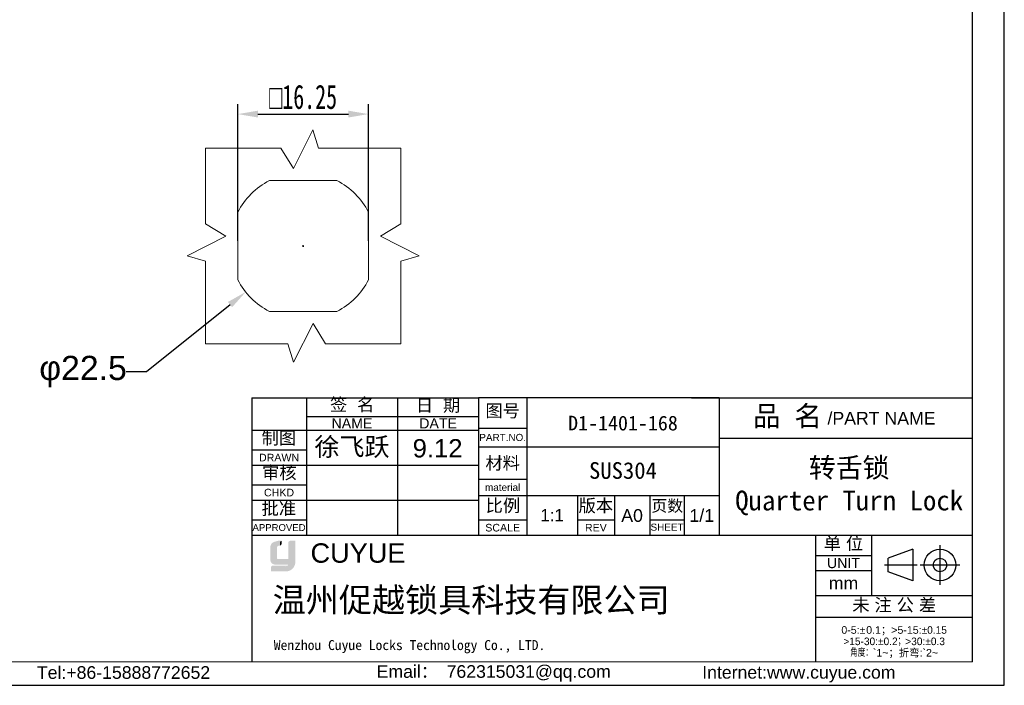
# Model space of a CAD drawing. Header units: inches. Extents: x 174632 to 174866, y 105824 to 105989.
# Tile 9 of 14: x 174743 to 174865, y 105824 to 105906. Entities that reach past the tile are written whole.
import ezdxf

# ---------------------------------------------------------------- set-up
doc = ezdxf.new("R2010")
doc.units = ezdxf.units.IN
doc.linetypes.add('ACAD_ISO02W100', pattern=[15, 12, -3])
doc.layers.add('20', color=7, linetype='Continuous', true_color=0xffffff)
for name, color, linetype, lineweight in [('实线层', 7, 'Continuous', 25), ('尺寸线层', 3, 'Continuous', 18), ('虚线层', 6, 'ACAD_ISO02W100', 18)]:
    doc.layers.add(name, color=color, linetype=linetype, lineweight=lineweight)
doc.styles.add('ARIAL', font='arial.ttf')
doc.styles.get("Standard").update_dxf_attribs({"font": 'arial.ttf'})
doc.styles.add('TEXTSTYLE_2', font='arial.ttf')
doc.styles.add('TEXTSTYLE_3', font='arial.ttf')
doc.styles.add('TEXTSTYLE_4', font='arial.ttf')
doc.styles.add('标准', font='txt', dxfattribs={"width": 0.667})
doc.dimstyles.get("Standard").update_dxf_attribs({"dimtxt": 0.18, "dimasz": 0.18, "dimexe": 0.18, "dimexo": 0.0625, "dimgap": 0.09, "dimtad": 0, "dimtih": 1, "dimtoh": 1, "dimdec": 4, "dimzin": 0, "dimdsep": 46, "dimtxsty": 'Standard', "dimcen": 0.09, "dimadec": 0, "dimazin": 0, "dimtfac": 1, "dimtdec": 4, "dimtofl": 0, "dimtmove": 0, "dimatfit": 3, "dimfxl": 1, "dimtolj": 1, "dimtzin": 0, "dimarcsym": 0})
doc.dimstyles.new('对齐', dxfattribs={"dimtxt": 3, "dimasz": 2.5, "dimexe": 1.25, "dimexo": 0.625, "dimtad": 1, "dimdsep": 46, "dimtxsty": '标准', "dimcen": 2.5, "dimclrd": 3, "dimclre": 3, "dimclrt": 3, "dimadec": 0, "dimazin": 0, "dimtfac": 1, "dimtmove": 0, "dimatfit": 3, "dimfxl": 1, "dimarcsym": 0})

# ---------------------------------------------------------------- blocks, each defined once
blk = doc.blocks.new('*D17')
at = {"color": 0, "lineweight": -2, "transparency": 16777216}
for p, q in [((174778.27, 105878.31), (174778.45, 105878.31)), ((174778.36, 105878.22), (174778.36, 105878.4)), ((174758.88, 105862.73), (174769.27, 105871.04)), ((174756.38, 105862.73), (174758.88, 105862.73))]:
    blk.add_line(p, q, dxfattribs=at)
at = {"color": 0, "transparency": 16777216}
blk.add_solid([(174769.01, 105871.37), (174769.53, 105870.72), (174771.22, 105872.61)], dxfattribs=at)
at = {"layer": 'Defpoints', "color": 0, "transparency": 16777216}
for p in [(174785.49, 105884.02), (174771.22, 105872.61)]:
    blk.add_point(p, dxfattribs=at)
at = {"color": 0, "lineweight": 18, "transparency": 16777216, "insert": (174751.01, 105862.73), "char_height": 3, "attachment_point": 5}
blk.add_mtext('\\A1;φ22.5', dxfattribs=at)
blk = doc.blocks.new('*D18')
at = {"layer": 'Defpoints', "color": 0, "transparency": 16777216}
for p in [(174786.48, 105894.69), (174770.23, 105878.33), (174786.48, 105878.33)]:
    blk.add_point(p, dxfattribs=at)
at = {"layer": '尺寸线层', "color": 3, "linetype": 'Continuous', "lineweight": -2, "transparency": 16777216}
for p, q in [((174770.23, 105878.95), (174770.23, 105895.94)), ((174786.48, 105878.95), (174786.48, 105895.94)), ((174772.73, 105894.69), (174783.98, 105894.69))]:
    blk.add_line(p, q, dxfattribs=at)
at = {"layer": '尺寸线层', "color": 3, "transparency": 16777216}
for points in [[(174772.73, 105895.11), (174772.73, 105894.27), (174770.23, 105894.69)], [(174783.98, 105895.11), (174783.98, 105894.27), (174786.48, 105894.69)]]:
    blk.add_solid(points, dxfattribs=at)
at = {"layer": '尺寸线层', "color": 3, "transparency": 16777216, "insert": (174778.36, 105896.81), "char_height": 3, "attachment_point": 5, "style": '标准'}
blk.add_mtext('{\\Famgdt|c134;o}16.25', dxfattribs=at)

msp = doc.modelspace()

# ---------------------------------------------------------------- hatches: boundary and pattern name
at = {"layer": '实线层'}
h = msp.add_hatch(color=30, dxfattribs=at)
edge = h.paths.add_edge_path(flags=0)
edge.add_arc((174775.16167, 105840.89209), 0.2248, 103.8962338, 180.1196323, ccw=False)
edge.add_line((174775.10768, 105841.11031), (174775.45916, 105841.11031))
edge.add_line((174775.45916, 105841.11031), (174775.45916, 105841.59128))
edge.add_line((174775.45916, 105841.59128), (174774.7528, 105841.59128))
edge.add_arc((174774.97413, 105840.9279), 0.69933, 108.4506222, 173.4013945)
edge.add_line((174774.27943, 105841.00826), (174774.27943, 105839.30971))
edge.add_arc((174774.87783, 105839.36546), 0.60099, 185.322366, 272.7233691)
edge.add_line((174774.90638, 105838.76515), (174775.28297, 105838.76515))
edge.add_line((174775.28297, 105838.76515), (174775.28297, 105839.30971))
edge.add_line((174775.28297, 105839.30971), (174775.11344, 105839.30971))
edge.add_arc((174775.0993, 105839.47166), 0.16257, 177.6597997, 274.9883187, ccw=False)
edge.add_line((174774.93687, 105839.4783), (174774.93687, 105840.89162))
h = msp.add_hatch(color=254, dxfattribs=at)
h.paths.add_polyline_path([(174775.26654, 105841.73434), (174774.7528, 105841.59128), (174775.45916, 105841.59128), (174775.7021, 105841.73434)], flags=0)
h.paths.add_polyline_path([(174776.49382, 105841.59128), (174777.18197, 105841.59128), (174777.38421, 105841.73434), (174776.74749, 105841.73434)], flags=0)
h = msp.add_hatch(color=251, dxfattribs=at)
edge = h.paths.add_edge_path(flags=0)
edge.add_line((174775.09899, 105839.5761), (174775.09899, 105840.89162))
edge.add_arc((174775.32378, 105840.89209), 0.2248, 103.8962338, 180.1196323, ccw=False)
edge.add_line((174775.2698, 105841.11031), (174775.10768, 105841.11031))
edge.add_arc((174775.16167, 105840.89209), 0.2248, 103.8962338, 180.1196323)
edge.add_line((174774.93687, 105840.89162), (174774.93687, 105839.4783))
edge.add_arc((174775.0993, 105839.47166), 0.16257, 177.6597997, 274.9883187)
edge.add_line((174775.11344, 105839.30971), (174776.49382, 105839.30971))
edge.add_line((174776.49382, 105839.30971), (174776.49382, 105839.44656))
edge.add_line((174776.49382, 105839.44656), (174775.20274, 105839.44656))
edge.add_arc((174775.22671, 105839.57208), 0.12779, 178.196631, 259.1862448, ccw=False)
msp.add_hatch(color=251, dxfattribs=at).paths.add_polyline_path([(174775.45916, 105841.11031), (174775.7021, 105841.2949), (174775.7021, 105841.73434), (174775.45916, 105841.59128)], flags=0)
h = msp.add_hatch(color=251, dxfattribs=at)
edge = h.paths.add_edge_path(flags=0)
edge.add_line((174777.38421, 105841.73434), (174777.18197, 105841.59128))
edge.add_line((174777.18197, 105841.59128), (174777.18197, 105839.06933))
edge.add_arc((174776.04055, 105839.02481), 1.14229, -71.7415424, 2.2336037, ccw=False)
edge.add_arc((174776.20917, 105839.10014), 1.17545, 279.2658368, 358.497879)
edge.add_line((174777.38421, 105839.06933), (174777.38421, 105841.73434))
h = msp.add_hatch(color=251, dxfattribs=at)
edge = h.paths.add_edge_path(flags=0)
edge.add_line((174774.50014, 105838.63574), (174774.35544, 105838.4765))
edge.add_line((174774.35544, 105838.4765), (174776.15059, 105838.4765))
edge.add_arc((174776.08482, 105838.90309), 0.43163, 278.7644802, 323.8869948)
edge.add_line((174776.43352, 105838.6487), (174774.50014, 105838.63574))
at = {"layer": '尺寸线层'}
h = msp.add_hatch(color=179, dxfattribs=at)
edge = h.paths.add_edge_path(flags=0)
edge.add_line((174777.18197, 105841.59128), (174776.49382, 105841.59128))
edge.add_line((174776.49382, 105841.59128), (174776.49382, 105839.30971))
edge.add_line((174776.49382, 105839.30971), (174775.28297, 105839.30971))
edge.add_line((174775.28297, 105839.30971), (174775.28297, 105838.76515))
edge.add_line((174775.28297, 105838.76515), (174776.49382, 105838.76515))
edge.add_arc((174776.08482, 105838.90309), 0.43163, 278.7644822, 341.3618445, ccw=False)
edge.add_line((174776.15059, 105838.4765), (174774.35544, 105838.4765))
edge.add_line((174774.35544, 105838.4765), (174774.35544, 105837.92486))
edge.add_line((174774.35544, 105837.92486), (174776.18922, 105837.92486))
edge.add_arc((174776.20917, 105839.10014), 1.17545, 269.0276957, 279.2658387)
edge.add_arc((174776.04055, 105839.02481), 1.14229, 288.2584576, 362.2336037)
edge.add_line((174777.18197, 105839.06933), (174777.18197, 105841.59128))

# ---------------------------------------------------------------- linework, layer by layer
at = {"color": 0, "linetype": 'Continuous'}
for p, q in [((174771.96257, 105859.48253), (174771.96257, 105842.63561)), ((174771.9627, 105859.48135), (174800.15293, 105859.48135)), ((174771.9627, 105859.48135), (174771.9627, 105826.69285)), ((174778.75856, 105859.48135), (174778.75856, 105842.42878)), ((174790.08499, 105859.48135), (174790.08499, 105842.42878)), ((174800.15234, 105859.49589), (174830.04154, 105859.49589)), ((174800.15234, 105859.49589), (174800.15234, 105842.3804)), ((174800.15293, 105859.48135), (174800.15293, 105842.42878)), ((174806.13018, 105859.49589), (174806.13018, 105842.3804)), ((174826.59621, 105859.48201), (174861.52354, 105859.48201)), ((174830.03933, 105859.48201), (174830.03933, 105842.36651)), ((174830.04154, 105859.49589), (174830.04154, 105842.3804)), ((174800.15234, 105855.72042), (174806.13018, 105855.72042)), ((174830.03933, 105854.44804), (174861.52354, 105854.44804)), ((174800.15234, 105853.39221), (174830.04154, 105853.39221)), ((174800.15234, 105849.36503), (174806.13018, 105849.36503)), ((174800.15234, 105847.35144), (174830.04154, 105847.35144)), ((174812.42264, 105847.35144), (174812.42264, 105842.3804)), ((174817.01614, 105847.35144), (174817.01614, 105842.3804)), ((174821.42086, 105847.35144), (174821.42086, 105842.3804)), ((174825.69974, 105847.35144), (174825.69974, 105842.3804)), ((174800.15234, 105844.33106), (174806.13018, 105844.33106)), ((174812.42264, 105844.33106), (174817.01614, 105844.33106)), ((174821.42086, 105844.33106), (174825.69974, 105844.33106)), ((174771.9627, 105842.42878), (174842.01697, 105842.42878)), ((174830.03933, 105842.3804), (174830.04154, 105842.3804)), ((174842.01697, 105842.42878), (174842.01697, 105826.76082)), ((174842.01703, 105842.42373), (174861.52366, 105842.42373)), ((174842.01703, 105842.42373), (174842.01703, 105826.69285)), ((174848.93874, 105842.42373), (174848.93874, 105834.9357)), ((174857.46092, 105841.18496), (174857.46092, 105836.25694)), ((174842.01703, 105839.90674), (174848.93874, 105839.90674)), ((174854.09067, 105840.68061), (174851.01587, 105839.56717)), ((174851.01587, 105837.87473), (174851.01587, 105839.56717)), ((174854.09067, 105840.68061), (174854.09067, 105836.76128)), ((174854.64756, 105838.72095), (174850.58062, 105838.72095)), ((174859.92493, 105838.72095), (174854.9969, 105838.72095)), ((174842.01703, 105838.01901), (174848.93874, 105838.01901)), ((174854.09067, 105836.76128), (174851.01587, 105837.87473)), ((174842.01703, 105834.9357), (174861.52366, 105834.9357)), ((174842.01703, 105832.22994), (174861.52366, 105832.22994))]:
    msp.add_line(p, q, dxfattribs=at)
at = {"linetype": 'Continuous', "lineweight": 13}
msp.add_line((174645.86983, 105826.69285), (174861.52366, 105826.69285), dxfattribs=at)
at = {"color": 0, "linetype": 'Continuous'}
for radius in [1.95966, 0.84622]:
    msp.add_circle((174857.46092, 105838.72095), radius, dxfattribs=at)
at = {"layer": '20', "color": 7, "linetype": 'Continuous'}
for p, q in [((174778.75856, 105857.15314), (174800.15293, 105857.15314)), ((174771.9627, 105855.45417), (174800.15293, 105855.45417)), ((174771.9627, 105853.00011), (174778.75856, 105853.00011)), ((174771.9627, 105851.11238), (174800.15293, 105851.11238)), ((174771.9627, 105848.65831), (174778.75856, 105848.65831)), ((174771.9627, 105846.77058), (174800.15293, 105846.77058)), ((174771.9627, 105844.31652), (174778.75856, 105844.31652))]:
    msp.add_line(p, q, dxfattribs=at)
at = {"layer": '实线层'}
for p, q in [((174865.45645, 105823.79052), (174865.45645, 105988.96766)), ((174861.52366, 105826.70854), (174861.52366, 105985.03487)), ((174631.84878, 105823.79052), (174865.45645, 105823.79052))]:
    msp.add_line(p, q, dxfattribs=at)
at = {"layer": '虚线层'}
for p, q in [((174777.13569, 105887.92199), (174779.56654, 105892.71973)), ((174779.56654, 105892.71973), (174780.25149, 105890.44391)), ((174766.22924, 105890.44391), (174775.60041, 105890.44391)), ((174766.22924, 105881.07274), (174766.22924, 105890.44391)), ((174775.60041, 105890.44391), (174777.13569, 105887.92199)), ((174790.48716, 105890.44391), (174780.25149, 105890.44391)), ((174790.48716, 105881.07274), (174790.48716, 105890.44391)), ((174774.19079, 105886.44135), (174782.52562, 105886.44135)), ((174770.2318, 105874.14753), (174770.2318, 105882.50953)), ((174786.4846, 105874.14753), (174786.4846, 105882.50953)), ((174766.22924, 105881.07274), (174768.75116, 105879.53746)), ((174790.48716, 105881.07274), (174787.96524, 105879.53746)), ((174768.75116, 105879.53746), (174763.95342, 105877.10661)), ((174787.96524, 105879.53746), (174792.76298, 105877.10661)), ((174763.95342, 105877.10661), (174766.22924, 105876.42165)), ((174766.22924, 105866.18599), (174766.22924, 105876.42165)), ((174792.76298, 105877.10661), (174790.48716, 105876.42165)), ((174790.48716, 105866.18599), (174790.48716, 105876.42165)), ((174774.16362, 105870.18854), (174782.52562, 105870.18854)), ((174779.58072, 105868.7079), (174777.14986, 105863.91017)), ((174781.11599, 105866.18599), (174779.58072, 105868.7079)), ((174766.22924, 105866.18599), (174776.46491, 105866.18599)), ((174777.14986, 105863.91017), (174776.46491, 105866.18599)), ((174781.11599, 105866.18599), (174790.48716, 105866.18599))]:
    msp.add_line(p, q, dxfattribs=at)
for start, end in [(117.2660445, 152.7339555), (27.2660445, 62.7339555), (207.2660445, 242.7339555), (297.2660445, 332.7339555)]:
    msp.add_arc((174778.3582, 105878.31495), 9.13715, start, end, dxfattribs=at)

# ---------------------------------------------------------------- texts
at = {"color": 0, "linetype": 'Continuous', "attachment_point": 2, "line_spacing_factor": 0.9}
for s, insert, char_height, width, style in [('签  名', (174784.44782, 105859.4227), 1.573116, 6.9192507, 'TEXTSTYLE_2'), ('日  期', (174795.10576, 105859.34121), 1.573116, 6.9192507, 'TEXTSTYLE_2'), ('图号', (174803.14126, 105858.65284), 1.573116, 4.6087372, 'TEXTSTYLE_2'), ('{\\fSimSun|b0|i0|c0|p34;品 名}', (174838.51648, 105858.46965), 2.516985, 9.2223903, 'TEXTSTYLE_2'), ('/PART NAME', (174850.20518, 105857.72783), 1.573116, 13.3977988, 'TEXTSTYLE_3'), ('PART.NO.', (174803.14126, 105854.99678), 0.880945, 5.7998258, 'TEXTSTYLE_3'), ('材料', (174803.14126, 105852.16518), 1.573116, 4.6087372, 'TEXTSTYLE_2'), ('material', (174803.14126, 105848.79871), 0.880945, 5.5280102, 'TEXTSTYLE_3'), ('比例', (174803.16742, 105846.88919), 1.573116, 4.6087372, 'TEXTSTYLE_2'), ('版本', (174814.71939, 105846.87928), 1.573116, 4.6087372, 'TEXTSTYLE_2'), ('页数', (174823.58288, 105846.79051), 1.447266, 4.2400382, 'TEXTSTYLE_2'), ('A0', (174819.2185, 105845.65248), 1.573116, 2.3105136, 'TEXTSTYLE_2'), ('1/1', (174827.87064, 105845.65248), 1.573116, 3.4657703, 'TEXTSTYLE_2'), ('SCALE', (174803.14126, 105843.82766), 0.943869, 4.3158339, 'TEXTSTYLE_3'), ('REV', (174814.71939, 105843.82766), 0.943869, 2.0474705, 'TEXTSTYLE_4'), ('SHEET', (174823.5603, 105843.85913), 0.880945, 3.6399475, 'TEXTSTYLE_4'), ('单 位', (174845.47788, 105842.19067), 1.573116, 5.7639939, 'TEXTSTYLE_2'), ('UNIT', (174845.47788, 105839.59212), 1.258492, 4.0936094, 'TEXTSTYLE_3'), ('mm', (174845.47788, 105837.26391), 1.573116, 3.6491604, 'TEXTSTYLE_3'), ('未 注 公 差', (174851.78132, 105834.55582), 1.573116, 12.6832447, 'TEXTSTYLE_2'), ('{\\C256;Email\\fSimSun|b0|i0|c0|p34;： \\farial|b0|i0|c0|p34;762315031@qq.com}', (174802.02702, 105826.28792), 1.5699757, 31.8867046, 'TEXTSTYLE_3'), ('{\\C256;Internet:www.cuyue.com}', (174839.93417, 105826.18521), 1.5699757, 46.5369582, 'TEXTSTYLE_3')]:
    msp.add_mtext(s, dxfattribs=dict(at, insert=insert, char_height=char_height, width=width, style=style))
at = {"color": 0, "insert": (174846.18663, 105848.45857), "char_height": 2.449162, "width": 56.0283106, "attachment_point": 5, "style": 'ARIAL'}
msp.add_mtext('{\\fFangSong|b0|i0|c134|p34;转舌锁\\PQuarter Turn Lock}', dxfattribs=at)
at = {"color": 0, "insert": (174809.27641, 105844.91028), "char_height": 1.507177, "width": 10.4874375, "attachment_point": 5}
msp.add_mtext('1:1', dxfattribs=at)
at = {"color": 7, "linetype": 'Continuous', "attachment_point": 1, "line_spacing_factor": 0.9}
for s, insert, char_height, width, style in [('CUYUE', (174779.27451, 105841.41295), 2.410187, 26.8573299, 'TEXTSTYLE_2'), ('{\\fsimsun|b0|i0|c0|p34;\\C0;Wenzhou Cuyue Locks Technology Co., LTD.}', (174774.70444, 105829.40199), 1.2395245, 51.7367072, 'TEXTSTYLE_3')]:
    msp.add_mtext(s, dxfattribs=dict(at, insert=insert, char_height=char_height, width=width, style=style))
at = {"color": 0, "linetype": 'Continuous', "lineweight": 13, "insert": (174851.77035, 105831.12876), "char_height": 0.9419854, "width": 19.148627, "attachment_point": 2, "line_spacing_factor": 0.9, "style": 'TEXTSTYLE_2'}
msp.add_mtext('0-5:{\\Fgdt,gbcbig.shx;`\\fsimsun|b0|i0|c0|p34;\\W0.16667; \\farial|b0|i0|c0|p34;\\W1;0.1\\fsimsun|b0|i0|c0|p34;；}>5-15:{\\Fgdt,gbcbig.shx;`0.15\\P>15-30:`0.2；>30:`0.3\\P角度：}`1~{\\fsimsun|b0|i0|c0|p34;；折弯}:`2~', dxfattribs=at)
at = {"linetype": 'Continuous', "insert": (174756.04057, 105826.16146), "char_height": 1.5699757, "width": 22.2867793, "attachment_point": 2, "line_spacing_factor": 0.9, "style": 'TEXTSTYLE_3'}
msp.add_mtext('Tel:+86-15888772652', dxfattribs=at)
at = {"layer": '20', "color": 7, "linetype": 'Continuous', "attachment_point": 2, "line_spacing_factor": 0.9}
for s, insert, char_height, width, style in [('NAME', (174784.42177, 105856.9329), 1.258492, 5.0667189, 'TEXTSTYLE_3'), ('DATE', (174795.11896, 105856.9329), 1.258492, 4.6784108, 'TEXTSTYLE_3'), ('制图', (174775.34062, 105855.2735), 1.573116, 4.6087372, 'TEXTSTYLE_2'), ('DRAWN', (174775.36063, 105852.52818), 0.943869, 4.971981, 'TEXTSTYLE_3'), ('审核', (174775.39631, 105850.97503), 1.573116, 4.6087372, 'TEXTSTYLE_2'), ('CHKD', (174775.36063, 105848.18638), 0.943869, 3.729863, 'TEXTSTYLE_3'), ('批准', (174775.33221, 105846.52885), 1.573116, 4.6087372, 'TEXTSTYLE_2'), ('APPROVED', (174775.36063, 105843.79739), 0.849482, 6.5811204, 'TEXTSTYLE_3')]:
    msp.add_mtext(s, dxfattribs=dict(at, insert=insert, char_height=char_height, width=width, style=style))
at = {"layer": '20', "color": 0, "lineweight": 13, "width": 39.8485875, "attachment_point": 5}
for s, insert, char_height in [('{\\fFangSong|b0|i0|c0|p34;\\C7;D1-14\\fFangSong|b0|i0|c134|p34;01-168}', (174818.08476, 105856.32231), 1.8219863), ('{\\fFangSong|b0|i0|c0|p34;\\C7;SUS3\\fFangSong|b0|i0|c134|p34;04}', (174818.08476, 105850.43458), 2.0658742)]:
    msp.add_mtext(s, dxfattribs=dict(at, insert=insert, char_height=char_height))
at = {"layer": '20', "char_height": 2.277483, "width": 26.755391, "attachment_point": 5}
for s, insert in [('{\\C7;徐飞跃}', (174784.42177, 105853.27027)), ('{\\C7;9.12}', (174795.05511, 105853.19332))]:
    msp.add_mtext(s, dxfattribs=dict(at, insert=insert))
at = {"layer": '尺寸线层', "color": 6, "insert": (174774.57507, 105835.88531), "char_height": 3.0127332, "width": 64.0990405, "attachment_point": 1}
msp.add_mtext('{\\C0;温州促越锁具科技有限公司}', dxfattribs=at)

# ---------------------------------------------------------------- dimensions: what is measured, and where the dimension line sits
at = {"color": 3, "lineweight": 18}
dim = msp.add_diameter_dim_2p(p1=(174785.49221, 105884.02401), p2=(174771.22419, 105872.60589), text='φ22.5', dimstyle='Standard', override={"dimtxt": 3, "dimasz": 2.5}, dxfattribs=at)
dim.commit()
dim.dimension.update_dxf_attribs({"geometry": '*D17', "text_midpoint": (174751.01091, 105862.72779), "dimtype": 163})
at = {"layer": '尺寸线层'}
dim = msp.add_linear_dim(base=(174786.4846, 105894.6896), p1=(174770.2318, 105878.32853), p2=(174786.4846, 105878.32853), text='{\\Famgdt|c134;o}<>', dimstyle='对齐', override={"dimarcsym": 1}, dxfattribs=at)
dim.commit()
dim.dimension.update_dxf_attribs({"geometry": '*D18', "text_midpoint": (174778.3582, 105896.8146)})

doc.saveas('drawing.dxf')
